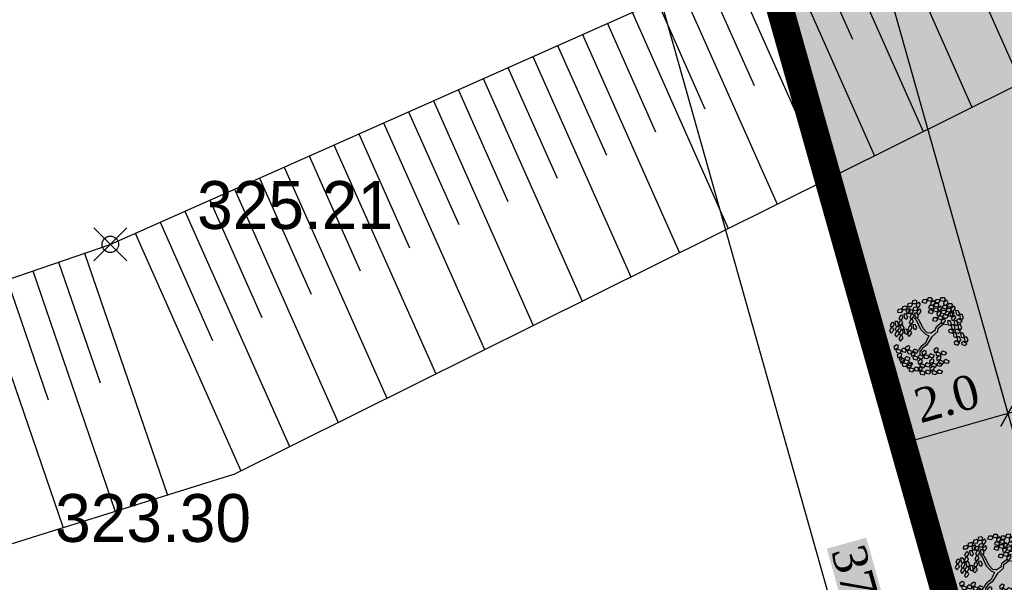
# Model space of a CAD drawing. Header units: metres. Extents: x 703615 to 712205, y 4306166 to 4311183.
# Tile 126 of 256: x 707595 to 707613, y 4308497 to 4308508. Entities that reach past the tile are written whole.
import ezdxf

# ---------------------------------------------------------------- set-up
doc = ezdxf.new("R2010")
doc.units = ezdxf.units.M
doc.header["$LTSCALE"] = 0.5
doc.header["$PDMODE"] = 35
doc.header["$PDSIZE"] = 0.3
doc.linetypes.add('JIS_09_08', pattern=[10.75, 8, -0.55, 0.55, -0.55, 0.55, -0.55])
for name, color, linetype in [('(004) Точки рельефа', 7, 'Continuous'), ('(035) Откосы', 7, 'Continuous'), ('zelen', 69, 'Continuous')]:
    doc.layers.add(name, color=color, linetype=linetype)
doc.layers.add('Граница УЧАСТКА', color=7, linetype='Continuous', lineweight=140)
doc.layers.add('Штрих ГАЗОН', color=7, linetype='Continuous', true_color=0xc8e389)
doc.layers.add('штрих ПРОЕЗДЫ', color=7, linetype='Continuous', true_color=0x415676)
doc.styles.add('D-431', font='txt')
doc.styles.get("Standard").update_dxf_attribs({"font": 'times.ttf'})
doc.linetypes.add('FENCELINE1', pattern='A,6.35,-2.54,[133,ltypeshp.shx,S=2.54,R=0,X=-2.54,Y=0],-2.54,25.4', length=36.83)
doc.dimstyles.new('300', dxfattribs={"dimscale": 0.5, "dimtxt": 1.25, "dimasz": 0.75, "dimexe": 0, "dimexo": 0, "dimgap": 0.5, "dimtad": 1, "dimdec": 1, "dimzin": 0, "dimdsep": 46, "dimtxsty": 'Standard', "dimblk": 'OBLIQUE', "dimcen": 0, "dimclrd": 256, "dimclre": 256, "dimclrt": 256, "dimadec": 1, "dimazin": 0, "dimtfac": 1, "dimtdec": 1, "dimtofl": 0, "dimtmove": 0, "dimatfit": 3, "dimfxl": 3, "dimtfill": 2, "dimtfillclr": 7, "dimtolj": 1, "dimtzin": 0, "dimlwd": 25, "dimlwe": -1, "dimarcsym": 0})

# ---------------------------------------------------------------- blocks, each defined once
blk = doc.blocks.new('z_98')
at = {"color": 92, "linetype": 'Continuous'}
for p, q in [((-283, 404), (-250, 431)), ((-280, 380), (-283, 404)), ((-251, 376), (-280, 380)), ((-221, 417), (-251, 376)), ((-250, 431), (-221, 417)), ((-222, 354), (-189, 381)), ((-219, 429), (-187, 456)), ((-216, 405), (-219, 429)), ((-187, 401), (-216, 405)), ((-189, 381), (-160, 366)), ((-187, 456), (-157, 442)), ((-157, 442), (-187, 401)), ((-158, 378), (-125, 405)), ((-155, 354), (-158, 378)), ((-96, 391), (-126, 350)), ((-125, 405), (-96, 391)), ((-95, 346), (-62, 373)), ((-62, 373), (-33, 358)), ((-1, 417), (16, 456)), ((14, 397), (-1, 417)), ((42, 407), (14, 397)), ((16, 456), (48, 457)), ((48, 457), (42, 407)), ((56, 418), (67, 445)), ((88, 379), (56, 418)), ((63, 350), (75, 377)), ((67, 445), (92, 442)), ((75, 377), (99, 374)), ((109, 404), (88, 379)), ((92, 442), (109, 404)), ((99, 374), (117, 336)), ((110, 404), (126, 444)), ((125, 384), (110, 404)), ((152, 395), (125, 384)), ((126, 444), (159, 445)), ((159, 445), (152, 395)), ((166, 406), (178, 433)), ((198, 367), (166, 406)), ((178, 433), (202, 430)), ((183, 389), (199, 428)), ((197, 369), (183, 389)), ((225, 380), (197, 369)), ((220, 391), (198, 367)), ((199, 428), (232, 430)), ((202, 430), (220, 391)), ((232, 430), (225, 380)), ((239, 390), (251, 418)), ((271, 351), (239, 390)), ((251, 418), (275, 415)), ((293, 376), (271, 351)), ((275, 415), (293, 376)), ((-417, 282), (-388, 296)), ((-416, 239), (-417, 282)), ((-374, 248), (-394, 227)), ((-388, 296), (-374, 248)), ((-340, 273), (-307, 300)), ((-336, 249), (-340, 273)), ((-307, 245), (-336, 249)), ((-307, 300), (-278, 286)), ((-278, 286), (-307, 245)), ((-287, 359), (-237, 365)), ((-277, 327), (-287, 359)), ((-235, 322), (-277, 327)), ((-276, 298), (-243, 325)), ((-273, 273), (-276, 298)), ((-243, 270), (-273, 273)), ((-243, 325), (-214, 310)), ((-214, 310), (-243, 270)), ((-237, 365), (-219, 341)), ((-219, 341), (-235, 322)), ((-225, 308), (-175, 314)), ((-216, 277), (-225, 308)), ((-219, 329), (-222, 354)), ((-189, 326), (-219, 329)), ((-174, 271), (-216, 277)), ((-160, 366), (-189, 326)), ((-175, 314), (-158, 290)), ((-158, 290), (-174, 271)), ((-162, 275), (-112, 282)), ((-152, 244), (-162, 275)), ((-158, 321), (-126, 348)), ((-155, 297), (-158, 321)), ((-126, 350), (-155, 354)), ((-126, 293), (-155, 297)), ((-126, 348), (-96, 334)), ((-96, 334), (-126, 293)), ((-121, 225), (-88, 252)), ((-112, 282), (-95, 258)), ((-95, 258), (-110, 239)), ((-91, 321), (-95, 346)), ((-62, 317), (-91, 321)), ((-88, 252), (-59, 237)), ((-33, 358), (-62, 317)), ((49, 283), (65, 323)), ((63, 263), (49, 283)), ((95, 311), (63, 350)), ((91, 274), (63, 263)), ((65, 323), (98, 324)), ((98, 324), (91, 274)), ((117, 336), (95, 311)), ((105, 285), (116, 312)), ((137, 246), (105, 285)), ((116, 312), (141, 309)), ((136, 238), (152, 277)), ((159, 270), (137, 246)), ((141, 309), (159, 270)), ((152, 277), (185, 278)), ((174, 338), (185, 365)), ((206, 299), (174, 338)), ((185, 278), (178, 228)), ((185, 365), (210, 362)), ((192, 239), (204, 266)), ((204, 266), (228, 263)), ((227, 323), (206, 299)), ((210, 362), (227, 323)), ((228, 263), (246, 225)), ((247, 323), (258, 350)), ((279, 284), (247, 323)), ((258, 350), (283, 347)), ((268, 325), (285, 364)), ((283, 305), (268, 325)), ((300, 308), (279, 284)), ((283, 347), (300, 308)), ((310, 316), (283, 305)), ((285, 364), (317, 366)), ((317, 366), (310, 316)), ((325, 326), (336, 354)), ((357, 287), (325, 326)), ((332, 258), (343, 286)), ((364, 219), (332, 258)), ((336, 354), (360, 351)), ((343, 286), (368, 283)), ((378, 312), (357, 287)), ((360, 351), (378, 312)), ((368, 283), (385, 244)), ((-455, 143), (-426, 157)), ((-453, 100), (-455, 143)), ((-436, 216), (-407, 231)), ((-435, 173), (-436, 216)), ((-413, 161), (-435, 173)), ((-426, 157), (-411, 109)), ((-394, 227), (-416, 239)), ((-393, 182), (-413, 161)), ((-407, 231), (-393, 182)), ((-400, 143), (-375, 187)), ((-370, 132), (-400, 143)), ((-375, 187), (-346, 186)), ((-370, 155), (-341, 170)), ((-340, 162), (-370, 132)), ((-369, 113), (-370, 155)), ((-346, 186), (-340, 162)), ((-343, 227), (-293, 234)), ((-334, 196), (-343, 227)), ((-341, 170), (-327, 122)), ((-292, 191), (-334, 196)), ((-319, 140), (-286, 166)), ((-315, 115), (-319, 140)), ((-293, 234), (-276, 210)), ((-276, 210), (-292, 191)), ((-286, 166), (-256, 152)), ((-256, 152), (-286, 111)), ((-255, 164), (-222, 191)), ((-251, 140), (-255, 164)), ((-222, 136), (-251, 140)), ((-222, 191), (-193, 177)), ((-193, 177), (-222, 136)), ((-188, 154), (-138, 161)), ((-178, 123), (-188, 154)), ((-184, 200), (-152, 227)), ((-181, 176), (-184, 200)), ((-152, 172), (-181, 176)), ((-136, 118), (-178, 123)), ((-110, 239), (-152, 244)), ((-152, 227), (-122, 213)), ((-122, 213), (-152, 172)), ((-138, 161), (-121, 137)), ((-121, 137), (-136, 118)), ((-117, 200), (-121, 225)), ((-88, 196), (-117, 200)), ((-59, 237), (-88, 196)), ((113, 217), (124, 244)), ((145, 178), (113, 217)), ((124, 244), (148, 241)), ((150, 218), (136, 238)), ((166, 202), (145, 178)), ((148, 241), (166, 202)), ((178, 228), (150, 218)), ((160, 102), (176, 141)), ((176, 141), (208, 142)), ((224, 200), (192, 239)), ((200, 171), (211, 199)), ((232, 132), (200, 171)), ((208, 142), (202, 92)), ((211, 199), (235, 195)), ((216, 103), (227, 130)), ((246, 225), (224, 200)), ((227, 130), (252, 127)), ((253, 157), (232, 132)), ((235, 195), (253, 157)), ((252, 127), (269, 89)), ((256, 180), (272, 219)), ((270, 160), (256, 180)), ((298, 170), (270, 160)), ((272, 219), (305, 220)), ((305, 220), (298, 170)), ((312, 181), (324, 208)), ((344, 142), (312, 181)), ((320, 113), (331, 141)), ((324, 208), (348, 205)), ((331, 141), (355, 137)), ((341, 203), (357, 242)), ((356, 183), (341, 203)), ((366, 167), (344, 142)), ((348, 205), (366, 167)), ((355, 137), (373, 99)), ((383, 193), (356, 183)), ((357, 242), (390, 243)), ((385, 244), (364, 219)), ((390, 243), (383, 193)), ((398, 204), (409, 231)), ((430, 165), (398, 204)), ((405, 136), (416, 163)), ((437, 97), (405, 136)), ((409, 231), (433, 228)), ((416, 163), (441, 160)), ((451, 189), (430, 165)), ((433, 228), (451, 189)), ((441, 160), (458, 121)), ((-474, 77), (-445, 92)), ((-472, 35), (-474, 77)), ((-451, 23), (-472, 35)), ((-432, 88), (-453, 100)), ((-430, 44), (-451, 23)), ((-445, 92), (-430, 44)), ((-438, 4), (-413, 48)), ((-408, -7), (-438, 4)), ((-411, 109), (-432, 88)), ((-413, 48), (-383, 47)), ((-378, 23), (-408, -7)), ((-389, 90), (-360, 104)), ((-388, 47), (-389, 90)), ((-366, 35), (-388, 47)), ((-383, 47), (-378, 23)), ((-347, 101), (-369, 113)), ((-345, 56), (-366, 35)), ((-360, 104), (-345, 56)), ((-353, 17), (-328, 61)), ((-323, 6), (-353, 17)), ((-327, 122), (-347, 101)), ((-328, 61), (-299, 60)), ((-293, 36), (-323, 6)), ((-322, 94), (-272, 100)), ((-312, 63), (-322, 94)), ((-286, 111), (-315, 115)), ((-270, 57), (-312, 63)), ((-299, 60), (-293, 36)), ((-272, 100), (-255, 76)), ((-255, 76), (-270, 57)), ((174, 82), (160, 102)), ((202, 92), (174, 82)), ((248, 64), (216, 103)), ((223, 35), (235, 62)), ((255, -4), (223, 35)), ((235, 62), (259, 59)), ((269, 89), (248, 64)), ((277, 21), (255, -4)), ((259, 59), (277, 21)), ((289, 39), (305, 78)), ((303, 19), (289, 39)), ((331, 29), (303, 19)), ((305, 78), (338, 79)), ((352, 74), (320, 113)), ((338, 79), (331, 29)), ((345, 40), (357, 67)), ((377, 1), (345, 40)), ((373, 99), (352, 74)), ((357, 67), (381, 64)), ((399, 26), (377, 1)), ((378, 59), (395, 98)), ((393, 39), (378, 59)), ((381, 64), (399, 26)), ((420, 49), (393, 39)), ((395, 98), (427, 99)), ((427, 99), (420, 49)), ((435, 60), (446, 87)), ((467, 21), (435, 60)), ((458, 121), (437, 97)), ((442, -8), (453, 19)), ((446, 87), (470, 84)), ((453, 19), (478, 16)), ((488, 46), (467, 21)), ((470, 84), (488, 46)), ((478, 16), (495, -22)), ((-457, -121), (-432, -100)), ((-447, -162), (-457, -121)), ((-453, -53), (-428, -32)), ((-442, -94), (-453, -53)), ((-419, -101), (-442, -94)), ((-432, -100), (-407, -144)), ((-428, -32), (-403, -76)), ((-403, -76), (-419, -101)), ((-361, -113), (-336, -93)), ((-350, -154), (-361, -113)), ((-336, -93), (-311, -137)), ((-307, -91), (-282, -70)), ((-296, -132), (-307, -91)), ((-282, -70), (-257, -114)), ((-257, -114), (-273, -139)), ((-199, -116), (-173, -95)), ((-188, -157), (-199, -116)), ((-173, -95), (-149, -139)), ((169, -52), (185, -13)), ((183, -72), (169, -52)), ((211, -62), (183, -72)), ((185, -13), (218, -12)), ((218, -12), (211, -62)), ((225, -51), (237, -24)), ((257, -90), (225, -51)), ((233, -119), (244, -91)), ((265, -158), (233, -119)), ((237, -24), (261, -27)), ((244, -91), (268, -95)), ((279, -65), (257, -90)), ((261, -27), (279, -65)), ((268, -95), (286, -133)), ((277, -57), (293, -18)), ((292, -77), (277, -57)), ((319, -67), (292, -77)), ((293, -18), (326, -17)), ((326, -17), (319, -67)), ((334, -56), (345, -29)), ((366, -95), (334, -56)), ((341, -124), (352, -97)), ((345, -29), (369, -32)), ((352, -97), (377, -100)), ((353, -28), (364, -1)), ((385, -67), (353, -28)), ((364, -1), (388, -4)), ((387, -70), (366, -95)), ((369, -32), (387, -70)), ((377, -100), (394, -138)), ((406, -42), (385, -67)), ((388, -4), (406, -42)), ((474, -47), (442, -8)), ((495, -22), (474, -47)), ((-423, -169), (-447, -162)), ((-407, -144), (-423, -169)), ((-410, -207), (-385, -186)), ((-400, -248), (-410, -207)), ((-407, -184), (-392, -136)), ((-375, -189), (-407, -184)), ((-392, -136), (-363, -131)), ((-385, -186), (-361, -230)), ((-361, -230), (-376, -255)), ((-352, -153), (-375, -189)), ((-366, -181), (-340, -161)), ((-355, -222), (-366, -181)), ((-363, -131), (-352, -153)), ((-332, -230), (-355, -222)), ((-327, -162), (-350, -154)), ((-340, -161), (-316, -205)), ((-316, -205), (-332, -230)), ((-311, -137), (-327, -162)), ((-315, -245), (-300, -197)), ((-283, -249), (-315, -245)), ((-311, -159), (-286, -138)), ((-301, -200), (-311, -159)), ((-277, -207), (-301, -200)), ((-300, -197), (-271, -192)), ((-273, -139), (-296, -132)), ((-286, -138), (-262, -182)), ((-260, -214), (-283, -249)), ((-262, -182), (-277, -207)), ((-271, -192), (-260, -214)), ((-261, -222), (-246, -174)), ((-229, -227), (-261, -222)), ((-260, -244), (-235, -224)), ((-249, -285), (-260, -244)), ((-246, -174), (-217, -169)), ((-235, -224), (-210, -268)), ((-206, -191), (-229, -227)), ((-217, -169), (-206, -191)), ((-203, -184), (-178, -163)), ((-193, -225), (-203, -184)), ((-201, -249), (-176, -229)), ((-169, -232), (-193, -225)), ((-165, -164), (-188, -157)), ((-178, -163), (-153, -207)), ((-176, -229), (-151, -273)), ((-153, -207), (-169, -232)), ((-149, -139), (-165, -164)), ((-153, -248), (-137, -199)), ((-137, -199), (-108, -194)), ((-98, -216), (-121, -252)), ((-108, -194), (-98, -216)), ((286, -133), (265, -158)), ((373, -163), (341, -124)), ((394, -138), (373, -163)), ((-415, -275), (-390, -254)), ((-405, -316), (-415, -275)), ((-381, -323), (-405, -316)), ((-376, -255), (-400, -248)), ((-390, -254), (-365, -298)), ((-365, -298), (-381, -323)), ((-365, -338), (-349, -290)), ((-332, -343), (-365, -338)), ((-349, -290), (-320, -285)), ((-309, -307), (-332, -343)), ((-320, -285), (-309, -307)), ((-319, -343), (-293, -322)), ((-308, -384), (-319, -343)), ((-314, -275), (-289, -254)), ((-303, -316), (-314, -275)), ((-280, -323), (-303, -316)), ((-293, -322), (-269, -366)), ((-289, -254), (-264, -298)), ((-269, -366), (-285, -391)), ((-264, -298), (-280, -323)), ((-268, -406), (-253, -358)), ((-264, -313), (-239, -292)), ((-254, -354), (-264, -313)), ((-230, -361), (-254, -354)), ((-253, -358), (-224, -353)), ((-226, -293), (-249, -285)), ((-239, -292), (-215, -336)), ((-215, -336), (-230, -361)), ((-210, -268), (-226, -293)), ((-224, -353), (-213, -375)), ((-214, -376), (-199, -328)), ((-206, -318), (-180, -297)), ((-195, -359), (-206, -318)), ((-190, -290), (-201, -249)), ((-199, -328), (-170, -323)), ((-172, -366), (-195, -359)), ((-167, -298), (-190, -290)), ((-159, -345), (-182, -381)), ((-180, -297), (-156, -341)), ((-156, -341), (-172, -366)), ((-170, -323), (-159, -345)), ((-151, -273), (-167, -298)), ((-155, -381), (-140, -333)), ((-121, -252), (-153, -248)), ((-140, -333), (-111, -328)), ((-100, -350), (-123, -386)), ((-117, -274), (-66, -270)), ((-108, -306), (-117, -274)), ((-111, -328), (-100, -350)), ((-66, -313), (-108, -306)), ((-93, -352), (-43, -348)), ((-85, -384), (-93, -352)), ((-66, -270), (-50, -294)), ((-50, -294), (-66, -313)), ((-56, -306), (-6, -301)), ((-48, -337), (-56, -306)), ((-6, -344), (-48, -337)), ((-43, -348), (-27, -372)), ((-7, -284), (0, -255)), ((31, -317), (-7, -284)), ((-6, -301), (10, -326)), ((10, -326), (-6, -344)), ((0, -255), (25, -254)), ((17, -362), (23, -333)), ((54, -395), (17, -362)), ((23, -333), (48, -332)), ((25, -254), (48, -289)), ((48, -289), (31, -317)), ((46, -302), (96, -297)), ((54, -333), (46, -302)), ((48, -332), (72, -367)), ((96, -340), (54, -333)), ((72, -367), (54, -395)), ((96, -297), (112, -322)), ((112, -322), (96, -340)), ((106, -334), (156, -329)), ((115, -365), (106, -334)), ((156, -372), (115, -365)), ((155, -311), (162, -283)), ((193, -345), (155, -311)), ((156, -329), (173, -354)), ((173, -354), (156, -372)), ((162, -283), (187, -282)), ((186, -397), (193, -368)), ((187, -282), (210, -317)), ((210, -317), (193, -345)), ((193, -368), (218, -367)), ((218, -367), (241, -403)), ((-285, -391), (-308, -384)), ((-236, -411), (-268, -406)), ((-213, -375), (-236, -411)), ((-182, -381), (-214, -376)), ((-211, -408), (-161, -403)), ((-202, -439), (-211, -408)), ((-161, -446), (-202, -439)), ((-161, -403), (-144, -428)), ((-144, -428), (-161, -446)), ((-123, -386), (-155, -381)), ((-150, -440), (-100, -435)), ((-142, -471), (-150, -440)), ((-100, -478), (-142, -471)), ((-101, -417), (-94, -388)), ((-63, -451), (-101, -417)), ((-100, -435), (-84, -460)), ((-84, -460), (-100, -478)), ((-94, -388), (-70, -388)), ((-43, -391), (-85, -384)), ((-70, -388), (-46, -423)), ((-46, -423), (-63, -451)), ((-27, -372), (-43, -391)), ((-33, -384), (18, -379)), ((-24, -416), (-33, -384)), ((18, -423), (-24, -416)), ((18, -379), (34, -404)), ((34, -404), (18, -423)), ((76, -388), (126, -383)), ((85, -419), (76, -388)), ((127, -426), (85, -419)), ((126, -383), (143, -408)), ((143, -408), (127, -426)), ((137, -420), (187, -415)), ((145, -451), (137, -420)), ((187, -458), (145, -451)), ((224, -430), (186, -397)), ((187, -415), (203, -439)), ((203, -439), (187, -458)), ((241, -403), (224, -430))]:
    blk.add_line(p, q, dxfattribs=at)
at = {"color": 33, "linetype": 'Continuous'}
for p, q in [((78, 71), (101, 126)), ((101, 126), (122, 159)), ((122, 159), (146, 174)), ((127, 118), (162, 161)), ((162, 161), (202, 174)), ((-221, 63), (-266, 93)), ((-221, 91), (-264, 116)), ((-104, 76), (-221, 91)), ((-106, 43), (-221, 63)), ((-42, 10), (-106, 43)), ((-26, 33), (-104, 76)), ((-26, -28), (-42, 10)), ((0, 0), (-26, 33)), ((0, 0), (78, 71)), ((24, -33), (68, 18)), ((68, 18), (106, 58)), ((106, 58), (127, 118)), ((-47, -98), (-87, -124)), ((-21, -121), (-61, -139)), ((-26, -28), (-47, -98)), ((24, -33), (-21, -121)), ((-87, -124), (-120, -204)), ((-61, -139), (-92, -217)), ((-92, -217), (-73, -257))]:
    blk.add_line(p, q, dxfattribs=at)
blk = doc.blocks.new('_Oblique')
at = {"color": 0, "linetype": 'ByBlock', "lineweight": -2}
blk.add_line((-0.5, -0.5), (0.5, 0.5), dxfattribs=at)
blk = doc.blocks.new('*D122')
at = {"transparency": 16777216}
for p, q in [((707615.85, 4308502.191), (707616.119, 4308501.24)), ((707612.962, 4308501.376), (707613.231, 4308500.425))]:
    blk.add_line(p, q, dxfattribs=at)
at = {"lineweight": 25, "transparency": 16777216}
blk.add_line((707616.119, 4308501.24), (707613.231, 4308500.425), dxfattribs=at)
at = {"layer": 'Defpoints', "color": 0, "transparency": 16777216}
for p in [(707615.85, 4308502.191), (707612.962, 4308501.376), (707613.231, 4308500.425)]:
    blk.add_point(p, dxfattribs=at)
at = {"lineweight": 25, "transparency": 16777216}
for p, xscale, yscale, zscale, rotation in [((707616.119, 4308501.24), 0.375, 0.375, 0.375, 15.75716567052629), ((707613.231, 4308500.425), 0.3750000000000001, 0.3750000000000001, 0.3750000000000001, 195.7571656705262)]:
    blk.add_blockref('_Oblique', p, dxfattribs=dict(at, xscale=xscale, yscale=yscale, zscale=zscale, rotation=rotation))
at = {"lineweight": 30, "transparency": 16777216, "insert": (707614.522, 4308501.374), "char_height": 0.625, "attachment_point": 5, "rotation": 15.7572, "bg_fill": 1, "box_fill_scale": 1.1, "bg_fill_color": 7, "bg_fill_true_color": 16777215, "bg_fill_transparency": 0}
blk.add_mtext('\\A1;3.0', dxfattribs=at)
blk = doc.blocks.new('*D133')
at = {"transparency": 16777216}
for p, q in [((707612.962, 4308501.376), (707613.231, 4308500.425)), ((707611.066, 4308500.735), (707611.307, 4308499.882))]:
    blk.add_line(p, q, dxfattribs=at)
at = {"lineweight": 25, "transparency": 16777216}
blk.add_line((707613.231, 4308500.425), (707611.307, 4308499.882), dxfattribs=at)
at = {"layer": 'Defpoints', "color": 0, "lineweight": 50, "transparency": 16777216}
for p in [(707612.962, 4308501.376), (707611.066, 4308500.735), (707611.307, 4308499.882)]:
    blk.add_point(p, dxfattribs=at)
at = {"lineweight": 25, "transparency": 16777216}
for p, xscale, yscale, zscale, rotation in [((707613.231, 4308500.425), 0.3750000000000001, 0.3750000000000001, 0.3750000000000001, 15.75716568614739), ((707611.307, 4308499.882), 0.375, 0.375, 0.375, 195.7571656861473)]:
    blk.add_blockref('_Oblique', p, dxfattribs=dict(at, xscale=xscale, yscale=yscale, zscale=zscale, rotation=rotation))
at = {"lineweight": 30, "transparency": 16777216, "insert": (707612.114, 4308500.701), "char_height": 0.625, "attachment_point": 5, "rotation": 15.7572, "bg_fill": 1, "box_fill_scale": 1.1, "bg_fill_color": 7, "bg_fill_true_color": 16777215, "bg_fill_transparency": 0}
blk.add_mtext('\\A1;2.0', dxfattribs=at)
blk = doc.blocks.new('*D152')
at = {"transparency": 16777216}
for p, q in [((707606.924, 4308515.412), (707604.949, 4308514.854)), ((707616.973, 4308479.803), (707614.999, 4308479.245))]:
    blk.add_line(p, q, dxfattribs=at)
at = {"lineweight": 25, "transparency": 16777216}
blk.add_line((707614.999, 4308479.245), (707604.949, 4308514.854), dxfattribs=at)
at = {"layer": 'Defpoints', "color": 0, "transparency": 16777216}
for p in [(707606.924, 4308515.412), (707604.949, 4308514.854), (707616.973, 4308479.803)]:
    blk.add_point(p, dxfattribs=at)
at = {"lineweight": 25, "transparency": 16777216, "xscale": 0.375, "yscale": 0.375, "zscale": 0.375}
for p, rotation in [((707604.949, 4308514.854), 105.7600439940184), ((707614.999, 4308479.245), 285.7600439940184)]:
    blk.add_blockref('_Oblique', p, dxfattribs=dict(at, rotation=rotation))
at = {"lineweight": 30, "transparency": 16777216, "insert": (707610.515, 4308497.203), "char_height": 0.625, "attachment_point": 5, "rotation": 285.76, "bg_fill": 1, "box_fill_scale": 1.1, "bg_fill_color": 7, "bg_fill_true_color": 16777215, "bg_fill_transparency": 0}
blk.add_mtext('\\A1;37.0', dxfattribs=at)

msp = doc.modelspace()

# ---------------------------------------------------------------- hatches: boundary and pattern name
at = {"layer": 'Штрих ГАЗОН', "lineweight": 0, "transparency": 33554610}
h = msp.add_hatch(color=64, dxfattribs=at)
h.dxf.hatch_style = 1
edge = h.paths.add_edge_path()
edge.add_line((707615.299, 4308504.146), (707615.163, 4308504.627))
edge.add_arc((707615.644, 4308504.763), 0.5, 105.76, 195.76, ccw=False)
edge.add_line((707615.508, 4308505.244), (707632.351, 4308509.997))
edge.add_line((707632.351, 4308509.997), (707639.109, 4308486.05))
edge.add_line((707639.109, 4308486.05), (707616.973, 4308479.803))
edge.add_line((707616.973, 4308479.803), (707606.924, 4308515.412))
edge.add_line((707606.924, 4308515.412), (707629.059, 4308521.659))
edge.add_line((707629.059, 4308521.659), (707631.536, 4308512.884))
edge.add_line((707631.536, 4308512.884), (707623.778, 4308510.695))
edge.add_arc((707623.643, 4308511.176), 0.5, 195.76, 285.76, ccw=False)
edge.add_line((707623.161, 4308511.041), (707622.645, 4308512.869))
edge.add_line((707622.645, 4308512.869), (707627.939, 4308514.363))
edge.add_line((707627.939, 4308514.363), (707626.961, 4308517.828))
edge.add_line((707626.961, 4308517.828), (707621.668, 4308516.334))
edge.add_line((707621.668, 4308516.334), (707621.26, 4308517.778))
edge.add_arc((707620.779, 4308517.642), 0.5, 15.76, 105.76)
edge.add_line((707620.643, 4308518.123), (707609.633, 4308515.016))
edge.add_arc((707609.769, 4308514.535), 0.5, 105.76, 195.76)
edge.add_line((707609.288, 4308514.399), (707617.844, 4308484.076))
edge.add_arc((707618.325, 4308484.212), 0.5, 195.76, 285.76)
edge.add_line((707618.461, 4308483.731), (707623.084, 4308485.037))
edge.add_line((707623.084, 4308485.037), (707629.433, 4308486.84))
edge.add_line((707629.433, 4308486.84), (707628.099, 4308491.555))
edge.add_line((707628.099, 4308491.555), (707621.75, 4308489.752))
edge.add_line((707621.75, 4308489.752), (707622.403, 4308487.443))
edge.add_line((707622.403, 4308487.443), (707620.672, 4308486.953))
edge.add_arc((707620.536, 4308487.434), 0.5, 195.76, 285.76, ccw=False)
edge.add_line((707620.055, 4308487.299), (707618.721, 4308492.019))
edge.add_line((707618.721, 4308492.019), (707628.002, 4308494.639))
edge.add_line((707628.002, 4308494.639), (707624.58, 4308506.765))
edge.add_line((707624.58, 4308506.765), (707615.299, 4308504.146))
h.paths.add_polyline_path([(707630.732, 4308489.591), (707630.026, 4308492.093), (707632.528, 4308492.799), (707633.234, 4308490.297)], flags=16)
at = {"layer": 'штрих ПРОЕЗДЫ', "lineweight": 0, "ltscale": 100, "true_color": 0x5b78a4, "transparency": 33554559}
h = msp.add_hatch(color=155, dxfattribs=at)
h.dxf.hatch_style = 1
h.paths.add_polyline_path([(707614.211, 4308508), (707612.581, 4308513.775), (707620.127, 4308515.904), (707621.756, 4308510.129)], flags=16)
edge = h.paths.add_edge_path()
edge.add_line((707632.351, 4308509.997), (707631.533, 4308512.895))
edge.add_line((707631.533, 4308512.895), (707631.533, 4308512.895))
edge.add_line((707631.533, 4308512.895), (707623.779, 4308510.695))
edge.add_arc((707623.643, 4308511.176), 0.5, 195.76, 285.76, ccw=False)
edge.add_line((707623.162, 4308511.041), (707621.26, 4308517.778))
edge.add_arc((707620.779, 4308517.642), 0.5, 15.76, 105.76)
edge.add_line((707620.643, 4308518.123), (707609.633, 4308515.016))
edge.add_arc((707609.769, 4308514.535), 0.5, 105.76, 195.76)
edge.add_line((707609.288, 4308514.399), (707611.189, 4308507.662))
edge.add_line((707611.189, 4308507.662), (707617.844, 4308484.076))
edge.add_arc((707618.325, 4308484.212), 0.5, 195.7987, 285.7987)
edge.add_line((707618.461, 4308483.731), (707623.084, 4308485.037))
edge.add_line((707623.084, 4308485.037), (707622.403, 4308487.443))
edge.add_line((707622.403, 4308487.443), (707620.673, 4308486.954))
edge.add_arc((707620.536, 4308487.435), 0.5, 195.7987, 285.8303, ccw=False)
edge.add_line((707620.055, 4308487.298), (707618.721, 4308492.02))
edge.add_line((707618.721, 4308492.02), (707615.299, 4308504.146))
edge.add_line((707615.299, 4308504.146), (707615.299, 4308504.146))
edge.add_line((707615.299, 4308504.146), (707615.163, 4308504.627))
edge.add_arc((707615.644, 4308504.763), 0.5, 105.76, 195.7602, ccw=False)
edge.add_line((707615.508, 4308505.244), (707632.351, 4308509.997))

# ---------------------------------------------------------------- linework, layer by layer
at = {"layer": '(035) Откосы'}
for p, q in [((707611.813, 4308510.178, 325.211), (707613.464, 4308506.465, 325.211)), ((707610.905, 4308509.775, 325.211), (707612.573, 4308506.023, 325.211)), ((707609.997, 4308509.371, 325.211), (707611.683, 4308505.58, 325.211)), ((707609.543, 4308509.169, 325.211), (707610.39, 4308507.264, 325.211)), ((707609.089, 4308508.967, 325.211), (707610.792, 4308505.137, 325.211)), ((707608.635, 4308508.765, 325.211), (707609.491, 4308506.84, 325.211)), ((707608.181, 4308508.563, 325.211), (707609.901, 4308504.694, 325.211)), ((707607.727, 4308508.362, 325.211), (707608.591, 4308506.417, 325.211)), ((707607.273, 4308508.16, 325.211), (707609.011, 4308504.251, 325.211)), ((707606.819, 4308507.958, 325.211), (707607.692, 4308505.994, 325.211)), ((707606.365, 4308507.756, 325.211), (707608.12, 4308503.808, 325.211)), ((707605.911, 4308507.554, 325.211), (707606.793, 4308505.57, 325.211)), ((707605.457, 4308507.352, 325.211), (707607.229, 4308503.365, 325.211)), ((707605.003, 4308507.15, 325.211), (707605.893, 4308505.147, 325.211)), ((707604.549, 4308506.949, 325.211), (707606.338, 4308502.923, 325.211)), ((707604.095, 4308506.747, 325.211), (707604.994, 4308504.724, 325.211)), ((707603.641, 4308506.545, 325.211), (707605.448, 4308502.48, 325.211)), ((707603.187, 4308506.343, 325.211), (707604.094, 4308504.301, 325.211)), ((707602.732, 4308506.141, 325.211), (707604.557, 4308502.037, 325.211)), ((707602.278, 4308505.939, 325.211), (707603.195, 4308503.877, 325.211)), ((707601.824, 4308505.737, 325.211), (707603.666, 4308501.594, 325.211)), ((707601.37, 4308505.536, 325.211), (707602.296, 4308503.454, 325.211)), ((707600.916, 4308505.334, 325.211), (707602.776, 4308501.151, 325.211)), ((707600.462, 4308505.132, 325.211), (707601.396, 4308503.031, 325.211)), ((707600.008, 4308504.93, 325.211), (707601.885, 4308500.708, 325.211)), ((707599.554, 4308504.728, 325.211), (707600.497, 4308502.608, 325.211)), ((707599.1, 4308504.526, 325.211), (707600.994, 4308500.266, 325.211)), ((707598.646, 4308504.324, 325.211), (707599.598, 4308502.184, 325.211)), ((707598.192, 4308504.123, 325.211), (707600.104, 4308499.823, 325.211)), ((707597.738, 4308503.921, 325.211), (707598.698, 4308501.761, 325.211)), ((707597.284, 4308503.719, 325.211), (707599.213, 4308499.38, 325.211)), ((707595.886, 4308503.193, 325.707), (707596.642, 4308500.991, 325.707)), ((707596.358, 4308503.355, 325.707), (707597.873, 4308498.937, 325.707)), ((707595.414, 4308503.032, 325.707), (707596.921, 4308498.639, 325.707)), ((707594.943, 4308502.87, 325.707), (707595.693, 4308500.68, 325.707)), ((707594.471, 4308502.708, 325.707), (707595.968, 4308498.341, 325.707))]:
    msp.add_line(p, q, dxfattribs=at)
at = {"layer": '(035) Откосы', "flags": 128}
for points, elevation in [([(707596.83, 4308503.517), (707626.602, 4308516.753), (707630.019, 4308518.43), (707631.496, 4308513.848), (707633.316, 4308510.942), (707636.576, 4308498.905), (707640.509, 4308478.875)], 325.211), ([(707599.083, 4308499.315), (707627.743, 4308513.565), (707630.582, 4308508.72), (707634.402, 4308493.346), (707636.565, 4308480.916)], 323.303), ([(707640.517, 4308478.832), (707618.283, 4308471.133), (707600.756, 4308465.042), (707579.589, 4308458.367), (707577.083, 4308458.968), (707575.847, 4308461.47), (707567.324, 4308487.787), (707567.143, 4308491.356), (707568.769, 4308493.447), (707572.489, 4308495.172), (707596.83, 4308503.517)], 325.707), ([(707599.083, 4308499.315), (707575.254, 4308491.861), (707573.678, 4308490.384), (707573.152, 4308487.305), (707575.096, 4308476.501), (707578.474, 4308465.13), (707579.311, 4308463.617), (707582.165, 4308463.47), (707598.543, 4308469.705)], 323.303)]:
    msp.add_lwpolyline(points, dxfattribs=dict(at, elevation=elevation))
at = {"color": 1, "linetype": 'FENCELINE1', "lineweight": 30, "ltscale": 0.08, "elevation": 2.203}
msp.add_lwpolyline([(707631.536, 4308512.885), (707629.06, 4308521.659), (707606.924, 4308515.412), (707616.973, 4308479.803), (707639.109, 4308486.05), (707632.351, 4308509.997)], dxfattribs=at)
at = {"lineweight": 30, "elevation": 2.203}
msp.add_lwpolyline([(707615.299, 4308504.146), (707615.163, 4308504.627, -0.414214), (707615.508, 4308505.244), (707632.351, 4308509.997), (707632.745, 4308510.109, -0.423574), (707636.471, 4308507.944), (707634.3, 4308516.695, -0.404508), (707632.207, 4308513.087), (707631.533, 4308512.895), (707623.779, 4308510.695, -0.414214), (707623.162, 4308511.041), (707621.26, 4308517.778, 0.414214), (707620.643, 4308518.123), (707609.633, 4308515.016, 0.414214), (707609.288, 4308514.399), (707617.844, 4308484.076, 0.414214), (707618.461, 4308483.731), (707623.084, 4308485.037)], format="xyb", dxfattribs=at)
at = {"color": 0, "linetype": 'ByBlock', "lineweight": -2, "transparency": 16777216}
msp.add_point((707596.83, 4308503.517, 325.211), dxfattribs=at)
at = {"layer": 'Граница УЧАСТКА', "linetype": 'JIS_09_08', "lineweight": 30, "ltscale": 1.5, "const_width": 0.5, "elevation": -321.744}
msp.add_lwpolyline([(707639.109, 4308486.05), (707629.06, 4308521.659), (707606.924, 4308515.412), (707616.973, 4308479.803)], close=True, dxfattribs=at)

# ---------------------------------------------------------------- block references
at = {"layer": 'zelen', "xscale": -0.001463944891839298, "yscale": 0.001463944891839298, "zscale": 0.001463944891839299, "rotation": 105.7600439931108}
for p in [(707611.784, 4308501.847, 2.203), (707612.984, 4308497.526, 2.203)]:
    msp.add_blockref('z_98', p, dxfattribs=at)

# ---------------------------------------------------------------- texts
at = {"layer": '(004) Точки рельефа', "style": 'D-431'}
for s, p in [('325.21', (707598.416, 4308503.798, 325.211)), ('323.30', (707595.822, 4308498.082, 323.303))]:
    msp.add_text(s, height=0.875, dxfattribs=at).set_placement(p)

# ---------------------------------------------------------------- dimensions: what is measured, and where the dimension line sits
at = {"color": 4, "lineweight": 30}
for p1, p2, distance, picture, middle in [((707616.973, 4308479.803, 2.203), (707606.924, 4308515.412, 2.203), 2.052, '*D152', (707610.515, 4308497.203, 2.203)), ((707615.85, 4308502.191, 2.203), (707612.962, 4308501.376, 2.203), 0.988, '*D122', (707614.522, 4308501.374, 2.203))]:
    dim = msp.add_aligned_dim(p1=p1, p2=p2, distance=distance, dimstyle='300', dxfattribs=at)
    dim.commit()
    dim.dimension.update_dxf_attribs({"geometry": picture, "text_midpoint": middle})
dim = msp.add_linear_dim(base=(707611.307, 4308499.882, 2.203), p1=(707612.962, 4308501.376, 2.203), p2=(707611.066, 4308500.735, 2.203), angle=15.7572, dimstyle='300', override={"dimtmove": 1}, dxfattribs=at)
dim.commit()
dim.dimension.update_dxf_attribs({"geometry": '*D133', "text_midpoint": (707612.114, 4308500.701, 2.203)})

doc.saveas('drawing.dxf')
